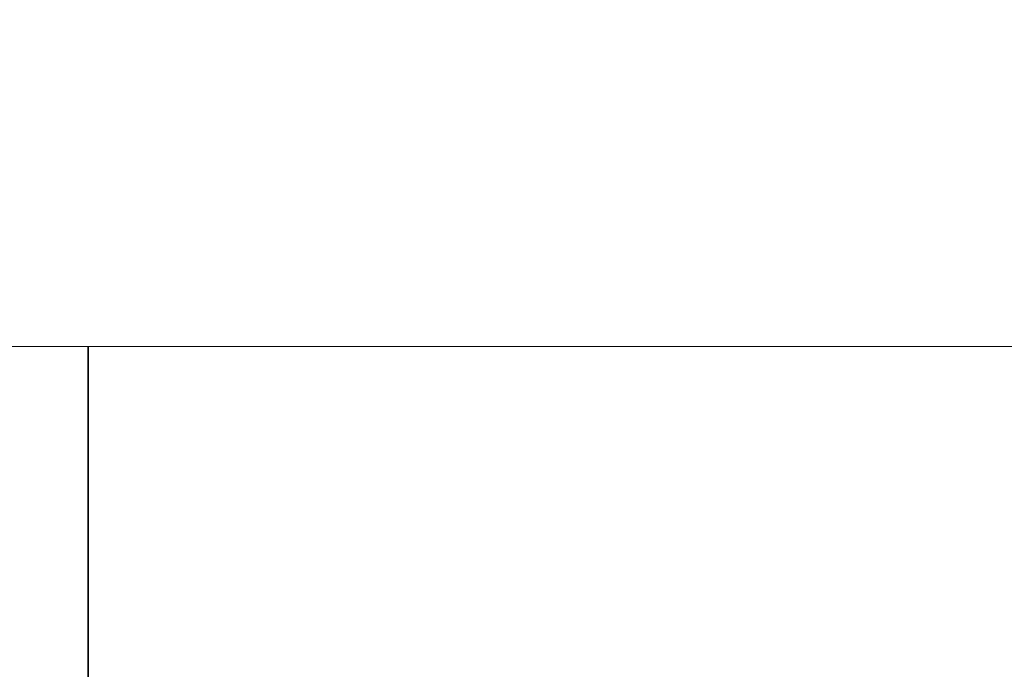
# Model space of a CAD drawing. Header units: millimetres. Extents: x 119219 to 750800, y -8933 to 168688.
# Tile 85 of 115: x 523544 to 524294, y 4614 to 5109. Entities that reach past the tile are written whole.
import ezdxf

# ---------------------------------------------------------------- set-up
doc = ezdxf.new("R2010")
doc.units = ezdxf.units.MM
doc.header["$MEASUREMENT"] = 0
doc.header["$XCLIPFRAME"] = 0
doc.layers.add('0_Ном._пера__1', color=7, linetype='Continuous', lineweight=0)
picture_1 = doc.add_image_def('image6.png', size_in_pixel=(725, 814))
picture_2 = doc.add_image_def('image3.png', size_in_pixel=(734, 827))

msp = doc.modelspace()

# ---------------------------------------------------------------- linework, layer by layer
at = {"layer": '0_Ном._пера__1', "color": 7, "linetype": 'Continuous', "lineweight": 0}
for points in [[(521596.022, 6060), (524966.014, 6060), (524966.014, 4860), (521596.022, 4860)], [(524966.014, 4860), (523596.338, 4860), (523596.338, 4451.234), (524966.014, 4485.599)]]:
    msp.add_lwpolyline(points, close=True, dxfattribs=at)
at = {"layer": '0_Ном._пера__1', "color": 7, "linetype": 'Continuous', "lineweight": 0, "flags": 128}
msp.add_lwpolyline([(523595.964, 4860), (521596.238, 4860), (521596.238, 4401.075), (523595.964, 4451.234)], close=True, dxfattribs=at)

# ---------------------------------------------------------------- pictures from other files: only their frames are drawn
at = {"linetype": 'Continuous', "lineweight": 0}
image = msp.add_image(picture_2, insert=(524966.014, 6060), size_in_units=(3369.396, 1200), rotation=180, dxfattribs=at)
image.set_boundary_path([(-0.5, -0.5), (733.5, 826.5)])
image = msp.add_image(picture_1, insert=(524966.014, 4860), size_in_units=(1369.676, 408.766), rotation=180, dxfattribs=at)
image.set_boundary_path([(-0.5, -0.5), (724.5, 813.5)])

doc.saveas('drawing.dxf')
